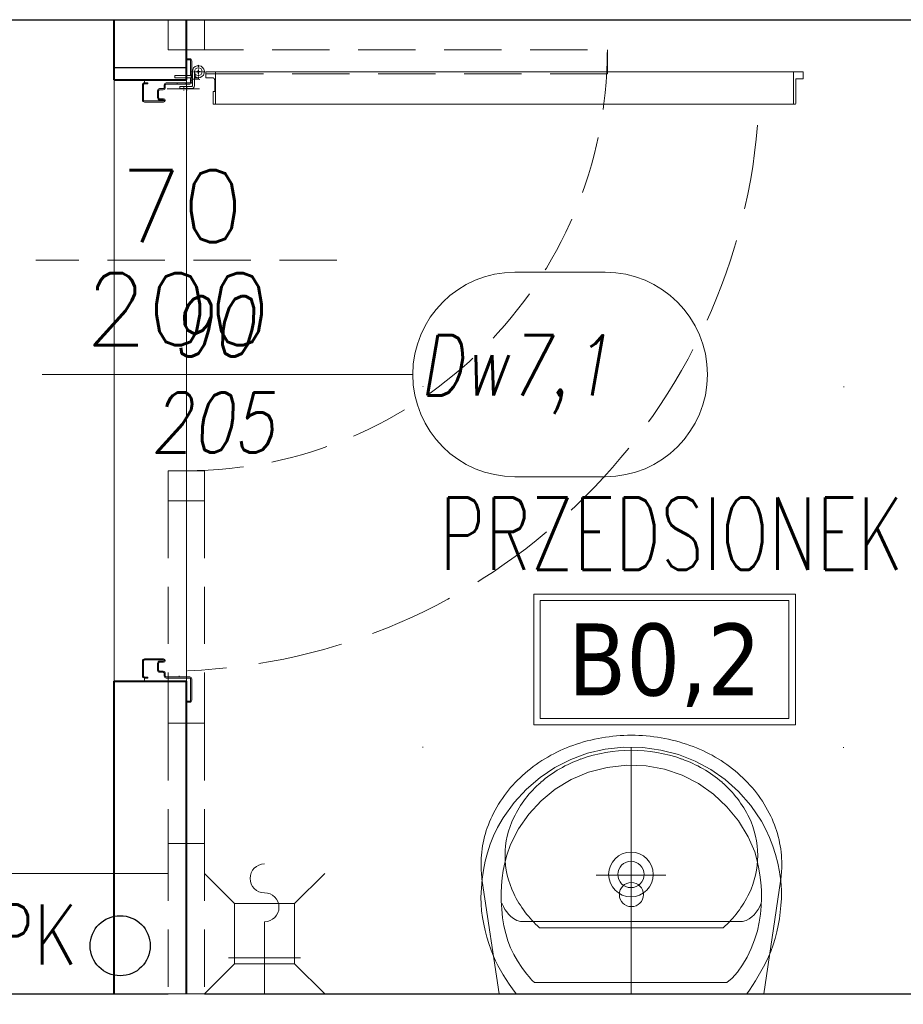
# Model space of a CAD drawing. Header units: millimetres. Extents: x 23192 to 177760, y -399809 to -79279.
# Tile 138 of 256: x 52120 to 52267, y -195415 to -195252. Entities that reach past the tile are written whole.
import ezdxf
from ezdxf.enums import TextEntityAlignment as Align

# ---------------------------------------------------------------- set-up
doc = ezdxf.new("R2010")
doc.units = ezdxf.units.MM
for name, pattern in [('CENTER', [0.6, 0.375, -0.075, 0.075, -0.075]), ('DOT', [6.35, 0, -6.35]), ('Hidden Line', [391.222223, 282.222223, -109]), ('HIDDEN2', [4.7625, 3.175, -1.5875])]:
    doc.linetypes.add(name, pattern=pattern)
doc.layers.get('0').update_dxf_attribs({"lineweight": 0})
for name, color, linetype, lineweight in [('!! 0_ Istn-sciany', 3, 'Continuous', 30), ('!! 0_ Istn-widok', 1, 'Continuous', 15), ('!! 0_Istn-armatura', 6, 'Continuous', 9), ('!! 0_Opis_pom', 9, 'Continuous', 13), ('!! 1_PROJ Sciany', 2, 'Continuous', 40), ('!! 2 ZABUDOWA GK-MDF', 54, 'Continuous', 13), ('!! 2_Drzwi - nowe remont', 33, 'Continuous', 9), ('!! 2_drzwi opis', 151, 'Continuous', 9), ('!! 2_wypos-sanitarne', 240, 'Continuous', 9), ('Dimension (ISO)', 7, 'Continuous', 25)]:
    doc.layers.add(name, color=color, linetype=linetype, lineweight=lineweight)
doc.layers.add('!! 0_opis pionów', color=4, linetype='Continuous')
doc.layers.add('!! 2_WYBURZENIA DO REMONTU', color=7, linetype='Continuous', lineweight=0, true_color=0x4d4d4d, plot=False)
doc.layers.add('Powierzchnia', color=140, linetype='Continuous', lineweight=5, plot=False)
doc.styles.add('50', font='ROMANS.shx', dxfattribs={"width": 0.8, "height": 10})
doc.styles.add('ARCHETYP', font='romans.shx', dxfattribs={"height": 15})
doc.styles.add('ARIAL', font='tahoma.ttf')
doc.styles.add('Note Text (ISO)', font='tahoma.ttf')
doc.styles.add('TXT', font='simplex.shx')
doc.dimstyles.new('Default (ISO)', dxfattribs={"dimscale": 5, "dimtxt": 5, "dimasz": 5, "dimexe": 3.175, "dimexo": 0, "dimgap": 0.762, "dimtad": 1, "dimdec": 0, "dimrnd": 1e-08, "dimzin": 0, "dimtxsty": 'Note Text (ISO)', "dimcen": 0.09, "dimdle": 10, "dimclrd": 256, "dimclre": 256, "dimclrt": 256, "dimazin": 0, "dimtfac": 0.70104, "dimtmove": 0, "dimatfit": 3, "dimfxl": 1, "dimtolj": 1, "dimtzin": 0, "dimlwd": -1, "dimlwe": -1, "dimarcsym": 0})

# ---------------------------------------------------------------- blocks, each defined once
blk = doc.blocks.new('A$C578D6593')
for p, q in [((-26.36, 0), (-29.16, 18.76)), ((17.64, 0), (20.43, 18.76)), ((-19.63, 11), (10.9, 11)), ((-26.36, 0), (17.64, 0))]:
    blk.add_line(p, q)
blk.add_circle((-4.36, 16.5), 2)
for centre, radius, start, end in [((-4.36, 14), 29, 90, 109.6071), ((-4.36, 14), 29, 70.3929, 90), ((-5.67, 17.67), 25.11, 109.6071, 130.6955), ((-3.06, 17.67), 25.11, 49.3045, 70.3929), ((-4.36, 15.5), 25, 90, 109.6071), ((-4.36, 15.5), 25, 70.3929, 90), ((-5.67, 19.17), 21.11, 109.6071, 130.6955), ((-3.06, 19.17), 21.11, 49.3045, 70.3929), ((-7.68, 20), 22.03, 130.6955, 154.2825), ((-1.05, 20), 22.03, 25.7175, 49.3045), ((-7.68, 21.5), 18.03, 130.6955, 154.2825), ((-1.05, 21.5), 18.03, 25.7175, 49.3045), ((-10.79, 21.5), 18.58, 154.2825, 180), ((2.06, 21.5), 18.58, 0, 25.7175), ((-10.79, 23), 14.58, 154.2825, 180), ((2.06, 23), 14.58, 0, 25.7175), ((-10.79, 23), 14.58, 180, 205.7175), ((2.06, 23), 14.58, 334.2825, 0), ((-10.79, 21.5), 18.58, 180, 188.4794), ((2.06, 21.5), 18.58, 351.5206, 0), ((-7.68, 24.5), 18.03, 205.7175, 228.4823), ((-1.05, 24.5), 18.03, 311.5177, 334.2825)]:
    blk.add_arc(centre, radius, start, end)
blk = doc.blocks.new('A$C19D82A3D')
for points in [[(-5, 10), (-10, 15)], [(5, 10), (10, 15)], [(-5, 0), (-10, -5)], [(5, 0), (10, -5)]]:
    blk.add_lwpolyline(points)
blk.add_lwpolyline([(-5, 10), (5, 10), (5, 0), (-5, 0)], close=True)
blk = doc.blocks.new('A$C22F40D41')
for points in [[(6, -6), (6, 6)], [(0, 0), (12, 0)]]:
    blk.add_lwpolyline(points)
for centre, start, end in [((19.2, 0), 0, 180), ((14.4, 0), 180, 0)]:
    blk.add_arc(centre, 2.4, start, end)
blk = doc.blocks.new('A$C527aaae0')
at = {"lineweight": 5}
for points in [[(0, 0), (0, -0.4111)], [(0.1863, -0.1214), (0.1863, -0.1211)], [(0.1863, -0.1211), (0.1863, -0.1214)], [(-0.0573, -0.1985), (0.0582, -0.1985)]]:
    blk.add_lwpolyline(points, dxfattribs=at)
for points in [[(0.1915, -0.001), (0.1975, -0.0093), (0.203, -0.0173), (0.2082, -0.025), (0.213, -0.0326), (0.2175, -0.0402), (0.2216, -0.0479), (0.2255, -0.0558), (0.2292, -0.0639), (0.2328, -0.0735), (0.2366, -0.0845), (0.2399, -0.0953), (0.2429, -0.1061), (0.2453, -0.1169), (0.2473, -0.1278), (0.2487, -0.1389), (0.2495, -0.1502), (0.2498, -0.1618), (0.2492, -0.1766), (0.2478, -0.1918), (0.2457, -0.2067), (0.2428, -0.2214), (0.239, -0.2358), (0.2344, -0.25), (0.2289, -0.2639), (0.2225, -0.2775), (0.2132, -0.2936), (0.1947, -0.319), (0.174, -0.3415), (0.1513, -0.361), (0.1268, -0.3776), (0.1005, -0.391), (0.0726, -0.4011), (0.0432, -0.4079), (0.0125, -0.4112), (-0.0191, -0.4105), (-0.0495, -0.4063), (-0.0786, -0.3988), (-0.1062, -0.3881), (-0.1321, -0.3743), (-0.1563, -0.3574), (-0.1786, -0.3374), (-0.1988, -0.3143), (-0.2168, -0.2883), (-0.2237, -0.2746), (-0.2299, -0.2608), (-0.2353, -0.2468), (-0.24, -0.2327), (-0.2438, -0.2183), (-0.2467, -0.2037), (-0.2487, -0.1888), (-0.2498, -0.1735), (-0.2497, -0.1595), (-0.249, -0.1479), (-0.2479, -0.1367), (-0.2463, -0.1256), (-0.2444, -0.1148), (-0.242, -0.104), (-0.2392, -0.0932), (-0.2359, -0.0823), (-0.2322, -0.0712), (-0.2282, -0.0623), (-0.2242, -0.0541), (-0.22, -0.0461), (-0.2157, -0.0381), (-0.2113, -0.0303), (-0.2067, -0.0225), (-0.2019, -0.0148), (-0.1969, -0.0071), (-0.1921, -0.001)], [(0.1608, -0.0198), (0.1622, -0.0209), (0.1634, -0.022), (0.1645, -0.023), (0.1654, -0.024), (0.1663, -0.025), (0.1672, -0.0261), (0.1682, -0.0273), (0.1692, -0.0287), (0.1739, -0.0344), (0.1821, -0.0451), (0.1893, -0.0557), (0.1954, -0.0665), (0.2007, -0.0776), (0.2051, -0.0891), (0.2087, -0.1012), (0.2116, -0.114), (0.2138, -0.1277), (0.2152, -0.1416), (0.216, -0.1551), (0.2162, -0.1682), (0.2158, -0.181), (0.2146, -0.1937), (0.2128, -0.2063), (0.2103, -0.2189), (0.2069, -0.2316), (0.2007, -0.2493), (0.1874, -0.2756), (0.1704, -0.3001), (0.1499, -0.3221), (0.1263, -0.3413), (0.1, -0.3573), (0.0711, -0.3696), (0.0402, -0.3777), (0.0074, -0.3812), (-0.0248, -0.3802), (-0.0555, -0.3745), (-0.0846, -0.3645), (-0.1119, -0.3506), (-0.1369, -0.3331), (-0.1592, -0.3122), (-0.1785, -0.2885), (-0.1945, -0.2622), (-0.2053, -0.2373), (-0.2088, -0.2247), (-0.2117, -0.2119), (-0.2139, -0.1991), (-0.2155, -0.1862), (-0.2165, -0.1732), (-0.2167, -0.1601), (-0.2161, -0.147), (-0.2148, -0.1337), (-0.2129, -0.12), (-0.2097, -0.1056), (-0.2052, -0.0909), (-0.1995, -0.0763), (-0.1928, -0.0622), (-0.1851, -0.049), (-0.1767, -0.0372), (-0.1676, -0.0271), (-0.159, -0.0198)]]:
    blk.add_lwpolyline(points, close=True)
blk.add_lwpolyline([(0.2151, -0.1518), (0.2126, -0.1464), (0.21, -0.1415), (0.2071, -0.1372), (0.2038, -0.1333), (0.2, -0.1297), (0.1955, -0.1264), (0.1903, -0.1232), (0.1842, -0.1211), (-0.1851, -0.1211), (-0.1909, -0.1228), (-0.1959, -0.1256), (-0.2003, -0.1289), (-0.2043, -0.1326), (-0.2078, -0.1367), (-0.2109, -0.1413), (-0.2137, -0.1463), (-0.2163, -0.1518), (-0.2163, -0.1521)])
at = {"linetype": 'DOT'}
blk.add_lwpolyline([(-0.3533, -0.4109), (0.3467, -0.4109), (0.3467, -1.0109), (-0.3533, -1.0109)], close=True, dxfattribs=at)
for radius in [0.0371, 0.0219]:
    blk.add_circle((0.0005, -0.1995), radius)
blk = doc.blocks.new('zaw-dr-90-p')
at = {"color": 2, "linetype": 'CENTER', "ltscale": 0.2}
for p, q in [((24.5, 24), (31, 24)), ((24.5, 19), (31, 19)), ((12, 0), (-12, 0)), ((0, 12), (0, -12))]:
    blk.add_line(p, q, dxfattribs=at)
at = {"ltscale": 0.2}
for p, q in [((10, 12), (6.5, 12)), ((10, 0), (10, 6.5))]:
    blk.add_line(p, q, dxfattribs=at)
blk.add_lwpolyline([(10, 10), (10, 39), (6.5, 39), (6.5, 10)], dxfattribs=at)
blk.add_lwpolyline([(0, 6.5), (23.5, 6.5, 0.414214), (28, 11), (28, 31), (24.5, 31), (24.5, 11, -0.414214), (23.5, 10), (0, 10, 4.561698), (7.6, 6.5), (4.9, 4.2)], format="xyb", dxfattribs=at)
blk.add_lwpolyline([(-0.2, -0.2), (-2.5, -0.2), (-2.5, 0.2), (-0.2, 0.2), (-0.2, 2.5), (0.2, 2.5), (0.2, 0.2), (2.8, 0.2), (2.8, -0.2), (0.2, -0.2), (0.2, -2.8), (-0.2, -2.8)], close=True)
blk.add_circle((0, 0), 6.5, dxfattribs=at)
blk = doc.blocks.new('drzwi 90- sc 12')
for p, q in [((-13616.12, 20410.26), (-13620.22, 20410.26)), ((-13616.12, 20410.26), (-13620, 20410.26)), ((-13618.17, 20410.26), (-13616.22, 20410.26)), ((-13618.17, 20410.26), (-13616.22, 20410.26)), ((-13616.12, 20410.26), (-13616.12, 20411.46)), ((-13616.12, 20411.46), (-13615.02, 20411.46)), ((-13614.92, 20411.36), (-13614.92, 20313.77)), ((-13620.32, 20410.16), (-13620.32, 20313.77)), ((-13614.92, 20409.86), (-13620.32, 20409.86)), ((-13620.32, 20313.47), (-13620.32, 20317.97)), ((-13614.92, 20312.27), (-13614.92, 20317.97)), ((-13614.92, 20313.77), (-13620.32, 20313.77)), ((-13618.22, 20313.67), (-13618.22, 20313.37)), ((-13618.22, 20313.67), (-13616.42, 20313.67)), ((-13618.22, 20313.37), (-13620.22, 20313.37)), ((-13615.92, 20313.17), (-13615.92, 20312.17)), ((-13615.92, 20312.17), (-13615.02, 20312.17)), ((-13617.77, 20311.12), (-13617.77, 20305.72)), ((-13617.77, 20311.12), (-13617.77, 20305.72)), ((-13616.17, 20309.92), (-13616.17, 20311.02)), ((-13616.17, 20309.92), (-13617.37, 20309.92)), ((-13715.57, 20308.32), (-13715.57, 20308.56)), ((-13715.57, 20307.69), (-13715.57, 20308.56)), ((-13715.57, 20307.82), (-13715.57, 20308.56)), ((-13715.57, 20307.72), (-13715.37, 20307.72)), ((-13715.77, 20301.96), (-13716.27, 20301.96)), ((-13616.77, 20301.96), (-13616.27, 20301.96))]:
    blk.add_line(p, q)
for points in [[(-13665.27, 20284.96), (-13665.27, 20325.83)], [(-13615.57, 20309.64), (-13615.32, 20309.64), (-13615.32, 20309.82), (-13616.32, 20309.82), (-13616.32, 20309.64), (-13615.92, 20309.64)]]:
    blk.add_lwpolyline(points)
at = {"lineweight": 30}
for points in [[(-13716.27, 20308.92), (-13721.27, 20308.92)], [(-13716.27, 20308.92), (-13716.27, 20296.92)], [(-13614.27, 20308.92), (-13609.27, 20308.92)], [(-13614.27, 20308.92), (-13614.27, 20296.92)]]:
    blk.add_lwpolyline(points, dxfattribs=at)
at = {"ltscale": 0.2}
for points in [[(-13715.57, 20307.51), (-13715.57, 20309.48, 0.414214), (-13715.91, 20309.82), (-13719.43, 20309.82, 0.414214), (-13719.77, 20309.48), (-13719.77, 20308.92), (-13719.59, 20308.92), (-13719.59, 20309.48, -0.414214), (-13719.43, 20309.64), (-13716.97, 20309.64)], [(-13716.97, 20309.64), (-13715.91, 20309.64, -0.414214), (-13715.75, 20309.48), (-13715.75, 20307.51)], [(-13615.92, 20309.64), (-13616.63, 20309.64, 0.414214), (-13616.79, 20309.48), (-13616.79, 20305.58, -0.414214), (-13617.13, 20305.24), (-13617.58, 20305.24, 0.414214), (-13617.74, 20305.08), (-13617.74, 20304.48, -0.414214), (-13618.08, 20304.14), (-13619.26, 20304.14, -0.414214), (-13619.6, 20304.48), (-13619.6, 20305.15, 1), (-13619.79, 20305.15), (-13619.79, 20301.96, 0.414214), (-13619.63, 20301.8), (-13617.11, 20301.8, 0.414214), (-13616.95, 20301.96), (-13616.95, 20302.52), (-13616.77, 20302.52), (-13616.77, 20301.96, -0.414214), (-13617.11, 20301.62), (-13619.63, 20301.62, -0.414214), (-13619.97, 20301.96), (-13619.97, 20305.15, -1), (-13619.42, 20305.15), (-13619.42, 20304.48, 0.414214), (-13619.26, 20304.32), (-13618.08, 20304.32, 0.414214), (-13617.92, 20304.48), (-13617.92, 20305.08, -0.414214), (-13617.58, 20305.42), (-13617.13, 20305.42, 0.414214), (-13616.97, 20305.58), (-13616.97, 20309.48, -0.414214), (-13616.63, 20309.82), (-13613.11, 20309.82, -0.414214), (-13612.77, 20309.48), (-13612.77, 20308.92), (-13612.95, 20308.92), (-13612.95, 20309.48, 0.414214), (-13613.11, 20309.64), (-13615.57, 20309.64)], [(-13715.75, 20307.76), (-13715.75, 20305.58, 0.414214), (-13715.41, 20305.24), (-13714.96, 20305.24, -0.414214), (-13714.8, 20305.08), (-13714.8, 20304.48, 0.414214), (-13714.46, 20304.14), (-13713.28, 20304.14, 0.414214), (-13712.94, 20304.48), (-13712.94, 20305.15, -1), (-13712.75, 20305.15), (-13712.75, 20301.96, -0.414214), (-13712.91, 20301.8), (-13715.43, 20301.8, -0.414214), (-13715.59, 20301.96), (-13715.59, 20302.52), (-13715.77, 20302.52), (-13715.77, 20301.96, 0.414214), (-13715.43, 20301.62), (-13712.91, 20301.62, 0.414214), (-13712.57, 20301.96), (-13712.57, 20305.15, 1), (-13713.12, 20305.15), (-13713.12, 20304.48, -0.414214), (-13713.28, 20304.32), (-13714.46, 20304.32, -0.414214), (-13714.62, 20304.48), (-13714.62, 20305.08, 0.414214), (-13714.96, 20305.42), (-13715.41, 20305.42, -0.414214), (-13715.57, 20305.58), (-13715.57, 20307.64)]]:
    blk.add_lwpolyline(points, format="xyb", dxfattribs=at)
blk.add_lwpolyline([(-13616.79, 20308.82), (-13616.97, 20308.82), (-13616.97, 20307.42), (-13616.79, 20307.42)], close=True)
for centre, radius, start, end in [((-13620.22, 20410.16), 0.1, 90, 180), ((-13615.02, 20411.36), 0.1, 0, 90), ((-13616.42, 20313.17), 0.5, 0, 90), ((-13620.22, 20313.47), 0.1, 180, 270), ((-13615.02, 20312.27), 0.1, 270, 0), ((-13616.27, 20311.02), 0.1, 0, 90)]:
    blk.add_arc(centre, radius, start, end)
at = {"linetype": 'Hidden Line', "lineweight": 9, "ltscale": 0.05}
blk.add_arc((-13615.5, 20305.14), 99.12, 94.8005, 177.6944, dxfattribs=at)
at = {"xscale": 0.09999999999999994, "yscale": 0.09999999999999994, "zscale": 0.09999999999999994, "rotation": 180.0000000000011}
blk.add_blockref('zaw-dr-90-p', (-13614.92, 20310.92), dxfattribs=at)
blk = doc.blocks.new('1_ok-opis')
blk.add_line((0, 111.61), (0, 50))
for points in [[(-17, 128.61), (-17, 143.61)], [(17, 128.61), (17, 143.61)]]:
    blk.add_lwpolyline(points)
for centre, start, end in [((0, 143.61), 0, 180), ((0, 128.61), 180, 0)]:
    blk.add_arc(centre, 17, start, end)
at = {"style": 'ARCHETYP'}
for tag, height, rotation, p in [('NR', 12, 90, (0, 136.9)), ('NR', 12, 270, (0, 136.9)), ('SZEROKOŚĆ', 10, 90, (-8, 78.29)), ('SZEROKOŚĆ', 10, 270, (8, 78.29)), ('WYSOKOŚĆ', 10, 270, (-8, 78.29)), ('WYSOKOŚĆ', 10, 90, (8, 78.29))]:
    blk.add_attdef(tag, text='', height=height, rotation=rotation, dxfattribs=at).set_placement(p, align=Align.MIDDLE)
blk = doc.blocks.new('*D1419')
at = {"layer": 'DEFPOINTS', "color": 0, "transparency": 16777216}
for p in [(-689.8, 120.2), (510.2, 120.2), (510.2, 18.8)]:
    blk.add_point(p, dxfattribs=at)
at = {"layer": 'Dimension (ISO)', "transparency": 16777216}
for p, q in [((-689.8, 120.2), (-689.8, 2.9)), ((510.2, 120.2), (510.2, 2.9)), ((-664.8, 18.8), (485.2, 18.8))]:
    blk.add_line(p, q, dxfattribs=at)
for points in [[(-664.8, 22.9), (-664.8, 14.6), (-689.8, 18.8)], [(485.2, 22.9), (485.2, 14.6), (510.2, 18.8)]]:
    blk.add_solid(points, dxfattribs=at)
at = {"layer": 'Dimension (ISO)', "lineweight": 9, "transparency": 16777216, "insert": (-160.6, 48.6), "char_height": 25, "attachment_point": 1, "style": 'Note Text (ISO)'}
blk.add_mtext('\\A1;1200', dxfattribs=at)
blk = doc.blocks.new('A$C11ef928a')
at = {"layer": 'Dimension (ISO)', "lineweight": 9}
dim = blk.add_linear_dim(base=(510.2, 18.8), p1=(-689.8, 120.2), p2=(510.2, 120.2), angle=180, dimstyle='Default (ISO)', override={"dimdec": 0, "dimlfac": 1, "dimtp": 0, "dimtm": 0, "dimtdec": 2, "dimtofl": 0, "dimatfit": 1}, dxfattribs=at)
dim.commit()
dim.dimension.update_dxf_attribs({"geometry": '*D1419', "text_midpoint": (-125.7, 18.8), "dimtype": 128})

msp = doc.modelspace()

# ---------------------------------------------------------------- linework, layer by layer
at = {"layer": '!! 0_ Istn-sciany'}
for points in [[(52004.71142, -195251.5883), (52304.71142, -195251.5883)], [(52030.71142, -195413.5883), (52144.71142, -195413.5883)], [(52150.71142, -195413.5883), (52292.71142, -195413.5883)]]:
    msp.add_lwpolyline(points, dxfattribs=at)
at = {"layer": '!! 0_ Istn-widok'}
msp.add_lwpolyline([(52144.71142, -195413.5883), (52150.71142, -195413.5883)], dxfattribs=at)
at = {"layer": '!! 0_opis pionów'}
msp.add_circle((52136.71142, -195405.5883), 5, dxfattribs=at)
at = {"layer": '!! 0_Opis_pom', "ltscale": 0.7}
for points in [[(52205.4748, -195368.86297), (52248.9948, -195368.86297), (52248.9948, -195347.10297), (52205.4748, -195347.10297)], [(52206.5628, -195367.77497), (52247.9068, -195367.77497), (52247.9068, -195348.19097), (52206.5628, -195348.19097)]]:
    msp.add_lwpolyline(points, close=True, dxfattribs=at)
at = {"layer": '!! 1_PROJ Sciany'}
for points in [[(52135.71142, -195261.5883), (52135.71142, -195251.5883)], [(52147.71142, -195261.5883), (52147.71142, -195251.5883)], [(52135.71142, -195261.5883), (52147.71142, -195261.5883)], [(52135.71142, -195413.5883), (52135.71142, -195361.5883)], [(52135.71142, -195361.5883), (52147.71142, -195361.5883)], [(52147.71142, -195413.5883), (52147.71142, -195361.5883)]]:
    msp.add_lwpolyline(points, dxfattribs=at)
at = {"layer": '!! 2 ZABUDOWA GK-MDF'}
msp.add_lwpolyline([(52030.71142, -195393.5883), (52144.71142, -195393.5883)], dxfattribs=at)
at = {"layer": '!! 2_WYBURZENIA DO REMONTU'}
msp.add_lwpolyline([(52135.71142, -195251.5883), (52147.71142, -195251.5883)], dxfattribs=at)
for points in [[(52147.71142, -195251.5883), (52135.71142, -195251.5883), (52135.71142, -195261.5883), (52147.71142, -195261.5883)], [(52147.71143, -195413.5883), (52135.71142, -195413.5883), (52135.71142, -195361.5883), (52147.71143, -195361.5883)]]:
    msp.add_lwpolyline(points, close=True, dxfattribs=at)
at = {"layer": '!! 2_WYBURZENIA DO REMONTU', "linetype": 'HIDDEN2', "ltscale": 3}
for points in [[(52150.71142, -195256.5883), (52150.71142, -195251.5883), (52144.71142, -195251.5883), (52144.71142, -195256.5883)], [(52217.71142, -195260.5883), (52147.71142, -195260.5883), (52147.71142, -195256.5883), (52217.71142, -195256.5883)], [(52150.71142, -195326.5883), (52150.71142, -195331.5883), (52144.71142, -195331.5883), (52144.71142, -195326.5883)]]:
    msp.add_lwpolyline(points, close=True, dxfattribs=at)
for points in [[(52172.71142, -195291.5883), (52122.71142, -195291.5883)], [(52144.71142, -195331.5883), (52150.71142, -195331.5883)], [(52144.71142, -195331.5883), (52144.71142, -195368.5883)], [(52150.71142, -195331.5883), (52150.71142, -195368.5883)], [(52144.71142, -195368.5883), (52150.71142, -195368.5883)], [(52144.71142, -195368.5883), (52144.71142, -195388.5883)], [(52150.71142, -195368.5883), (52150.71142, -195388.5883)], [(52144.71142, -195388.5883), (52144.71142, -195413.5883)], [(52144.71142, -195388.5883), (52150.71142, -195388.5883)], [(52150.71142, -195388.5883), (52150.71142, -195413.5883)]]:
    msp.add_lwpolyline(points, dxfattribs=at)
msp.add_arc((52147.71142, -195256.5883), 70, 270, 0, dxfattribs=at)
at = {"layer": 'Powierzchnia'}
for points in [[(52004.71142, -195251.5883), (52135.71142, -195251.5883), (52135.71142, -195413.5883), (52004.71142, -195413.5883)], [(52147.71142, -195251.5883), (52292.71142, -195251.5883), (52292.71142, -195413.5883), (52147.71142, -195413.5883)]]:
    msp.add_lwpolyline(points, close=True, dxfattribs=at)

# ---------------------------------------------------------------- block references
at = {"layer": '!! 0_Istn-armatura', "rotation": 90}
msp.add_blockref('A$C22F40D41', (52160.71142, -195413.5883), dxfattribs=at)
at = {"layer": '!! 0_Istn-armatura', "xscale": -1, "rotation": 270}
msp.add_blockref('A$C19D82A3D', (52155.71142, -195403.5883), dxfattribs=at)
at = {"layer": '!! 2_Drzwi - nowe remont', "xscale": -1, "rotation": 270}
msp.add_blockref('drzwi 90- sc 12', (31838.78709, -181645.3186), dxfattribs=at)
at = {"layer": '!! 2_drzwi opis'}
ref = msp.add_blockref('1_ok-opis', (52073.74598, -195310.58827), dxfattribs=dict(at, rotation=270.0000036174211))
ref.add_attrib('WYSOKOŚĆ', '205', dxfattribs={"layer": '0', "height": 10, "rotation": 180.0000036, "style": '50', "oblique": 10, "text_generation_flag": 6, "width": 0.8}).set_placement((52152.03683, -195318.58826), align=Align.MIDDLE)
ref.add_attrib('SZEROKOŚĆ', '90', dxfattribs={"layer": '0', "height": 10, "rotation": 180.0000036, "style": '50', "oblique": 10, "text_generation_flag": 6, "width": 0.8}).set_placement((52152.03683, -195302.58826), align=Align.MIDDLE)
ref.add_attrib('NR', 'Dw7,1', dxfattribs={"layer": '0', "height": 10, "rotation": 180.0000036, "style": '50', "oblique": 10, "text_generation_flag": 6, "width": 0.8}).set_placement((52202.35722, -195310.58826), align=Align.MIDDLE)
at = {"layer": '!! 2_WYBURZENIA DO REMONTU', "linetype": 'HIDDEN2', "ltscale": 3, "xscale": -1}
msp.add_blockref('A$C578D6593', (52217.3478, -195413.5883), dxfattribs=at)
at = {"layer": '!! 2_wypos-sanitarne', "xscale": 100, "yscale": 100, "zscale": 100, "rotation": 180}
msp.add_blockref('A$C527aaae0', (52221.68137, -195413.69118), dxfattribs=at)
at = {"xscale": -0.1, "yscale": 0.1, "zscale": 0.1, "rotation": 90}
msp.add_blockref('A$C11ef928a', (82225.12684, -195364.3052), dxfattribs=at)

# ---------------------------------------------------------------- texts
at = {"layer": '!! 0_opis pionów', "style": 'ARCHETYP', "width": 0.8}
msp.add_text('PK', height=10, rotation=0, dxfattribs=at).set_placement((52115.16238, -195408.73403))
at = {"layer": '!! 0_Opis_pom', "ltscale": 0.7, "style": 'TXT', "width": 0.7}
msp.add_text('PRZEDSIONEK', height=12, dxfattribs=at).set_placement((52228.34993, -195343.05665), align=Align.CENTER)
at = {"layer": '!! 0_Opis_pom', "ltscale": 0.7, "style": 'ARIAL'}
msp.add_attdef('B0,2', text='', height=11.968, dxfattribs=at).set_placement((52227.2348, -195357.98297), align=Align.MIDDLE_CENTER)
at = {"layer": '!! 2_WYBURZENIA DO REMONTU', "linetype": 'HIDDEN2', "ltscale": 3, "style": 'ARCHETYP'}
for s, p in [('70', (52136.68862, -195288.5883)), ('200', (52130.90735, -195305.73544))]:
    msp.add_text(s, height=12, rotation=360, dxfattribs=at).set_placement(p)

doc.saveas('drawing.dxf')
